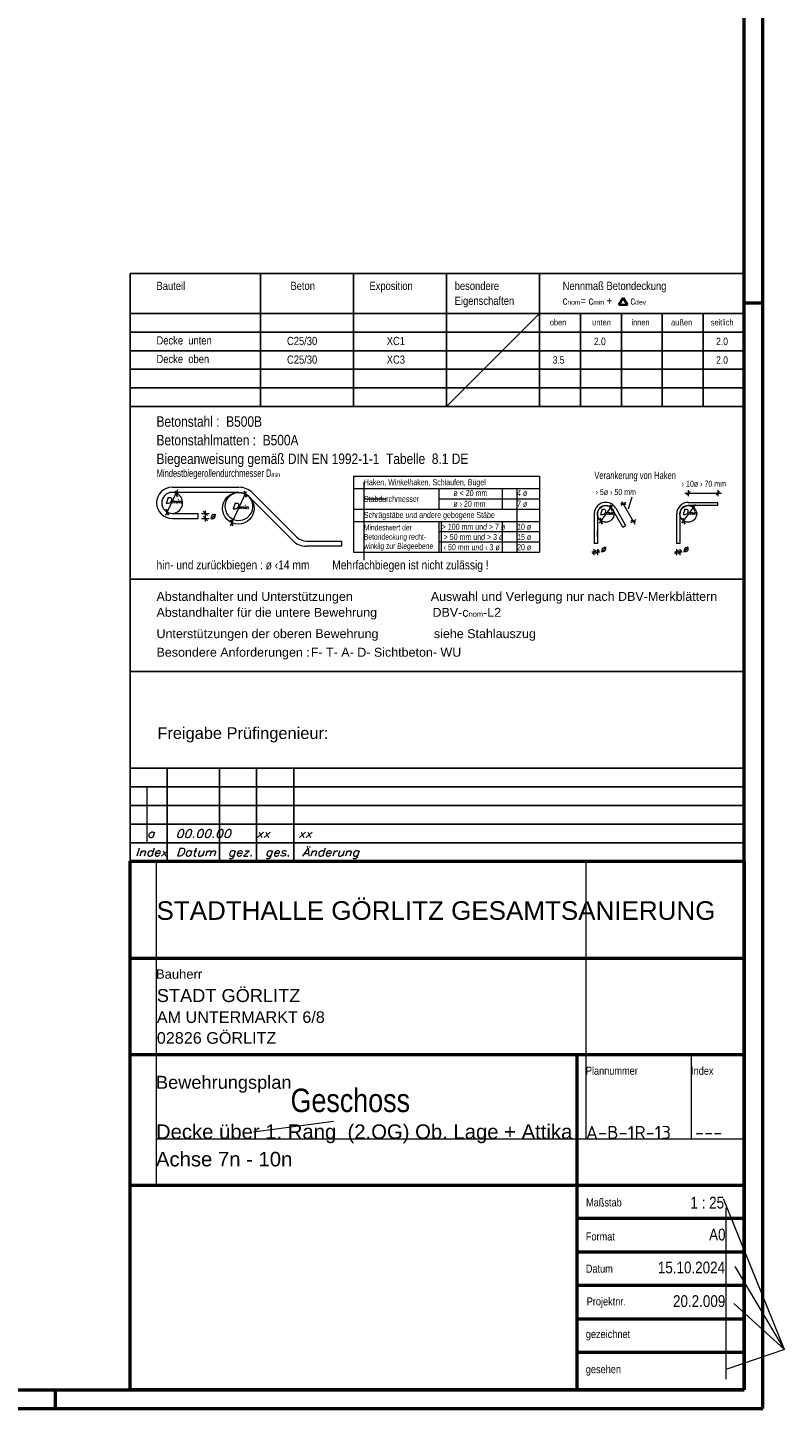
# Model space of a CAD drawing. Header units: millimetres. Extents: x -61 to 115, y -10 to 52.
# Tile 11 of 14: x 50 to 60, y 0 to 19. Entities that reach past the tile are written whole.
import ezdxf
from ezdxf.enums import TextEntityAlignment as Align

# ---------------------------------------------------------------- set-up
doc = ezdxf.new("R2010")
doc.units = ezdxf.units.MM
doc.styles.add('Arial', font='arial.ttf')
doc.styles.add('Arial Narrow', font='ARIALN.TTF')
doc.styles.add('isocp', font='isocp', dxfattribs={"width": 1.1})
doc.styles.add('Italic', font='Italic', dxfattribs={"width": 1.15})
doc.styles.add('msoutlook', font='msoutlook', dxfattribs={"width": 0.7, "oblique": 1.570796})

msp = doc.modelspace()

# ---------------------------------------------------------------- linework, layer by layer
at = {"color": 4, "linetype": 'Continuous', "lineweight": 50}
for p, q in [((59.45, 0), (59.45, 42.05)), ((59.2, 0.25), (59.2, 41.8)), ((50.95, 0.25), (50.95, 7.35)), ((50.95, 7.35), (59.2, 7.35)), ((59.2, 7.35), (59.2, 1.749996)), ((50.95, 6.05), (59.2, 6.05)), ((59.2, 5), (59.2, 4.75)), ((59.2, 4.75), (50.95, 4.75)), ((56.95, 4.75), (56.95, 0.25)), ((50.95, 3), (59.2, 3)), ((59.2, 2.55), (56.95, 2.55)), ((59.2, 2.1), (56.95, 2.1)), ((59.2, 1.749996), (59.2, 0.25)), ((59.2, 1.65), (56.95, 1.65)), ((59.2, 1.2), (56.95, 1.2)), ((59.2, 0.75), (56.95, 0.75)), ((1, 0.25), (59.2, 0.25)), ((59.2, 0.25), (50.95, 0.25)), ((0, 0), (59.45, 0))]:
    msp.add_line(p, q, dxfattribs=at)
at = {"color": 3, "linetype": 'Continuous', "lineweight": 25}
for p, q in [((50.95, 13.459069), (50.95, 15.247881)), ((50.95, 15.247881), (59.2, 15.247881)), ((52.7, 15.247881), (52.7, 13.459069)), ((53.95, 15.247881), (53.95, 13.459069)), ((55.2, 15.247881), (55.2, 13.459069)), ((56.45, 15.247881), (56.45, 13.459069)), ((59.2, 15.247881), (59.2, 13.459069)), ((50.95, 14.709069), (59.2, 14.709069)), ((57, 14.709069), (57, 13.459069)), ((57.55, 14.709069), (57.55, 13.459069)), ((58.1, 14.709069), (58.1, 13.459069)), ((58.65, 14.709069), (58.65, 13.459069)), ((59.2, 14.709069), (59.2, 13.459069)), ((50.95, 14.459069), (59.2, 14.459069)), ((50.95, 14.209069), (59.2, 14.209069)), ((50.95, 13.959069), (59.2, 13.959069)), ((50.95, 13.709069), (59.2, 13.709069)), ((50.95, 13.459069), (50.95, 8.465)), ((50.95, 13.459069), (59.2, 13.459069)), ((59.2, 8.465), (59.2, 13.459069)), ((51.586711, 12.244123), (51.557689, 12.323859)), ((52.511485, 12.243255), (52.482464, 12.32299)), ((58.424947, 12.270987), (58.472947, 12.318987)), ((58.822875, 12.270987), (58.870875, 12.318987)), ((51.43551, 12.078696), (51.464531, 11.998961)), ((57.398388, 12.140386), (57.427409, 12.06065)), ((57.543343, 12.159929), (57.608811, 12.141987)), ((58.507175, 12.140386), (58.536196, 12.06065)), ((51.991457, 11.994202), (51.931457, 12.054202)), ((51.991457, 11.924202), (51.931457, 11.984202)), ((52.301294, 11.937939), (52.330315, 11.858203)), ((57.265395, 11.960502), (57.294417, 11.880767)), ((57.676454, 11.92632), (57.741922, 11.908379)), ((58.374182, 11.960502), (58.403204, 11.880767)), ((57.209555, 11.528189), (57.161555, 11.480189)), ((57.203555, 11.480189), (57.251555, 11.528189)), ((58.318342, 11.528189), (58.270342, 11.480189)), ((58.312342, 11.480189), (58.360342, 11.528189)), ((50.95, 11.138194), (59.2, 11.138194)), ((50.95, 9.898099), (59.2, 9.898099)), ((50.95, 7.35), (50.95, 8.6)), ((59.2, 8.6), (50.95, 8.6)), ((51.45, 7.35), (51.45, 8.6)), ((52.15, 7.35), (52.15, 8.6)), ((52.65, 7.35), (52.65, 8.6)), ((53.15, 7.35), (53.15, 8.6)), ((59.2, 7.35), (59.2, 8.6)), ((50.95, 8.35), (59.2, 8.35)), ((50.95, 8.1), (59.2, 8.1)), ((50.95, 7.85), (59.2, 7.85)), ((50.95, 7.6), (59.2, 7.6))]:
    msp.add_line(p, q, dxfattribs=at)
at = {"color": 2, "linetype": 'Continuous', "lineweight": 35}
for p, q in [((57.515349, 14.825248), (57.573669, 14.920073)), ((57.573669, 14.920073), (57.63199, 14.825248)), ((57.63199, 14.825248), (57.515349, 14.825248))]:
    msp.add_line(p, q, dxfattribs=at)
at = {"color": 4, "linetype": 'Continuous', "lineweight": 50, "ltscale": 0.2}
for p, q in [((59.45, 14.85), (59.2, 14.85)), ((49.95, 0), (49.95, 0.25))]:
    msp.add_line(p, q, dxfattribs=at)
at = {"color": 9, "linetype": 'Continuous', "lineweight": 0}
for p, q in [((55.2, 13.459069), (56.45, 14.709069)), ((54.089623, 12.444265), (54.089623, 12.356689)), ((54.089623, 12.356689), (54.089623, 12.081689)), ((56.148223, 11.504189), (56.148223, 12.356689)), ((54.089623, 12.219189), (54.390064, 12.219189)), ((54.089623, 12.081689), (54.089623, 11.397265)), ((55.135426, 11.504189), (55.135426, 11.916689)), ((51.175366, 8.35), (51.175366, 7.6)), ((51.304747, 3), (51.304747, 7.35)), ((57.072953, 7.35), (57.072953, 3.619985)), ((58.4868, 4.75), (58.4868, 3.619985)), ((53.684672, 3.856308), (52.610109, 3.711655)), ((51.297521, 3.619985), (59.2, 3.619985)), ((59.740547, 0.791789), (58.922896, 2.814547)), ((58.951833, 2.695755), (58.951833, 0.393371)), ((59.740547, 0.791789), (59.07725, 1.905571)), ((59.740547, 0.791789), (59.0601, 1.408207)), ((59.740547, 0.791789), (58.968419, 0.525538))]:
    msp.add_line(p, q, dxfattribs=at)
at = {"color": 5, "linetype": 'Continuous', "lineweight": 18}
for p, q in [((53.95, 12.521689), (53.95, 11.504189)), ((53.95, 12.521689), (56.45, 12.521689)), ((56.45, 12.521689), (56.45, 11.504189)), ((51.430997, 11.999856), (51.592334, 12.345845)), ((51.515372, 12.374202), (52.412247, 12.374202)), ((52.412247, 12.304202), (51.515372, 12.304202)), ((52.297996, 11.856412), (52.513982, 12.319595)), ((53.136749, 11.657365), (52.54483, 12.249284)), ((53.186247, 11.706862), (52.594327, 12.298782)), ((53.95, 12.356689), (56.45, 12.356689)), ((55.09735, 12.356689), (55.09735, 12.081689)), ((55.95, 12.356689), (55.95, 12.081689)), ((57.648275, 12.085377), (57.693941, 12.246551)), ((58.404157, 12.294987), (58.894333, 12.294987)), ((58.448947, 12.334987), (58.448947, 12.254987)), ((58.846875, 12.334987), (58.846875, 12.254987)), ((51.961457, 11.914202), (51.961457, 12.064202)), ((53.95, 12.081689), (56.45, 12.081689)), ((55.09735, 12.219189), (56.45, 12.219189)), ((57.255391, 11.890211), (57.441962, 12.142565)), ((57.571017, 11.838619), (57.437906, 12.072227)), ((57.474397, 12.09302), (57.607509, 11.859412)), ((57.610831, 12.170761), (57.541323, 12.131155)), ((57.557498, 12.183564), (57.729908, 11.880987)), ((58.364178, 11.890211), (58.550749, 12.142565)), ((58.448947, 12.171031), (58.846875, 12.171031)), ((58.846875, 12.129031), (58.448947, 12.129031)), ((58.846875, 12.129031), (58.846875, 12.171031)), ((51.515372, 12.024202), (51.865372, 12.024202)), ((51.515372, 11.954202), (51.865372, 11.954202)), ((51.865372, 11.954202), (51.865372, 12.024202)), ((51.911457, 12.024202), (52.011457, 12.024202)), ((51.911457, 11.954202), (52.011457, 11.954202)), ((53.95, 11.916689), (56.45, 11.916689)), ((55.09735, 11.916689), (55.09735, 11.504189)), ((55.95, 11.916689), (55.95, 11.504189)), ((57.18566, 12.016531), (57.18566, 11.618603)), ((57.22766, 12.016531), (57.22766, 11.618603)), ((57.743942, 11.937153), (57.674434, 11.897547)), ((58.294447, 11.618603), (58.294447, 12.016531)), ((58.336447, 12.016531), (58.336447, 11.618603)), ((55.09735, 11.779189), (56.45, 11.779189)), ((57.22766, 11.712582), (57.22766, 11.792582)), ((57.571017, 11.838619), (57.607509, 11.859412)), ((53.318829, 11.651945), (53.790505, 11.651945)), ((53.790505, 11.581945), (53.318829, 11.581945)), ((53.790505, 11.651945), (53.790505, 11.581945)), ((53.95, 11.504189), (56.45, 11.504189)), ((55.09735, 11.641689), (56.45, 11.641689)), ((57.259555, 11.504189), (57.153555, 11.504189)), ((57.185555, 11.464189), (57.185555, 11.544189)), ((57.22766, 11.618603), (57.18566, 11.618603)), ((57.227555, 11.544189), (57.227555, 11.464189)), ((58.368342, 11.504189), (58.262342, 11.504189)), ((58.294342, 11.464189), (58.294342, 11.544189)), ((58.336447, 11.618603), (58.294447, 11.618603)), ((58.336342, 11.544189), (58.336342, 11.464189))]:
    msp.add_line(p, q, dxfattribs=at)
for centre, radius in [((52.402998, 12.090662), 0.2125), ((57.34016, 12.016531), 0.112069), ((58.448947, 12.016531), 0.112068)]:
    msp.add_circle(centre, radius, dxfattribs=at)
for centre, radius, start, end in [((51.515372, 12.164827), 0.210625, 90, 270), ((51.515372, 12.164827), 0.140625, 90, 180), ((51.515372, 12.164827), 0.140625, 270, 119.6747369), ((52.412247, 12.116702), 0.2575, 45, 90), ((52.412247, 12.116702), 0.1875, 44.9997839, 90), ((51.515372, 12.164827), 0.140625, 180, 270), ((57.34016, 12.016531), 0.1545, 90, 180), ((57.34016, 12.016531), 0.1125, 90, 180), ((57.34016, 12.016531), 0.1545, 29.6747344, 90), ((57.34016, 12.016531), 0.1125, 29.674636, 90), ((58.448947, 12.016531), 0.1545, 90, 180), ((58.448947, 12.016531), 0.1125, 90, 180), ((53.318829, 11.839445), 0.1875, 225.0002161, 270), ((53.318829, 11.839445), 0.2575, 225, 270)]:
    msp.add_arc(centre, radius, start, end, dxfattribs=at)
at = {"color": 9, "linetype": 'Continuous', "lineweight": 0}
msp.add_arc((52.412247, 12.116702), 0.1875, 90, 44.9997839, dxfattribs=at)

# ---------------------------------------------------------------- texts
at = {"color": 2, "lineweight": 35}
for s, height, style, p in [('Bauteil', 0.11, 'Arial Narrow', (51.304747, 15.025248)), ('Beton', 0.11, 'Arial Narrow', (53.104136, 15.025248)), ('Exposition', 0.11, 'Arial Narrow', (54.165807, 15.025248)), ('besondere', 0.11, 'Arial Narrow', (55.311283, 15.025248)), ('Nennmaß Betondeckung', 0.11, 'Arial Narrow', (56.761905, 15.025248)), ('Eigenschaften', 0.11, 'Arial Narrow', (55.311283, 14.825248)), ('Decke  unten', 0.11, 'Arial Narrow', (51.304747, 14.292747)), ('C25/30', 0.11, 'Arial Narrow', (53.058002, 14.284592)), ('XC1', 0.11, 'Arial Narrow', (54.398032, 14.284592)), ('2.0', 0.1, 'Arial Narrow', (57.181842, 14.284592)), ('2.0', 0.1, 'Arial Narrow', (58.82313, 14.284592)), ('Decke  oben', 0.11, 'Arial Narrow', (51.304747, 14.042747)), ('C25/30', 0.11, 'Arial Narrow', (53.058002, 14.034592)), ('XC3', 0.11, 'Arial Narrow', (54.398032, 14.034592)), ('3.5', 0.1, 'Arial Narrow', (56.627481, 14.034592)), ('2.0', 0.1, 'Arial Narrow', (58.82313, 14.034592)), ('Betonstahl :  B500B', 0.14, 'Arial Narrow', (51.304747, 13.187552)), ('Betonstahlmatten :  B500A', 0.14, 'Arial Narrow', (51.304747, 12.937552)), ('Biegeanweisung gemäß DIN EN 1992-1-1  Tabelle  8.1 DE', 0.14, 'Arial Narrow', (51.304747, 12.687552)), ('hin- und zurückbiegen : ø ‹14 mm        Mehrfachbiegen ist nicht zulässig !', 0.12, 'Arial Narrow', (51.304747, 11.271462)), ('Abstandhalter und Unterstützungen', 0.12, 'Arial', (51.304747, 10.848101)), ('Auswahl und Verlegung nur nach DBV-Merkblättern', 0.12, 'Arial', (54.989976, 10.848099)), ('Unterstützungen der oberen Bewehrung                siehe Stahlauszug', 0.12, 'Arial', (51.304747, 10.348099)), ('Besondere Anforderungen :', 0.12, 'Arial', (51.304747, 10.098099)), ('STADTHALLE GÖRLITZ GESAMTSANIERUNG', 0.25, 'Arial', (51.304747, 6.562896)), ('STADT GÖRLITZ', 0.175, 'Arial', (51.309103, 5.458769)), ('AM UNTERMARKT 6/8', 0.1555, 'Arial', (51.309103, 5.178869)), ('02826 GÖRLITZ', 0.1555, 'Arial', (51.309103, 4.898969)), ('Bewehrungsplan', 0.175, 'Arial', (51.297521, 4.293234))]:
    msp.add_text(s, height=height, dxfattribs=dict(at, style=style)).set_placement(p)
at = {"color": 3, "lineweight": 25}
for s, height, style, p in [('oben', 0.08, 'Arial Narrow', (56.588932, 14.549243)), ('unten', 0.08, 'Arial Narrow', (57.158225, 14.549243)), ('innen', 0.08, 'Arial Narrow', (57.685123, 14.549243)), ('außen', 0.08, 'Arial Narrow', (58.218078, 14.549243)), ('seitlich', 0.08, 'Arial Narrow', (58.751033, 14.549243)), ('Bauherr', 0.125, 'Arial', (51.297521, 5.772352)), ('Plannummer', 0.1075, 'Arial Narrow', (57.072954, 4.481968)), ('Index', 0.1075, 'Arial Narrow', (58.4868, 4.481968)), ('Maßstab', 0.1075, 'Arial Narrow', (57.076189, 2.713135)), ('Format', 0.1075, 'Arial Narrow', (57.072954, 2.255711)), ('Datum', 0.1075, 'Arial Narrow', (57.072954, 1.823087)), ('Projektnr.', 0.1075, 'Arial Narrow', (57.085187, 1.382927)), ('gezeichnet', 0.1075, 'Arial Narrow', (57.072954, 0.945074)), ('gesehen', 0.1075, 'Arial Narrow', (57.072954, 0.472371))]:
    msp.add_text(s, height=height, dxfattribs=dict(at, style=style)).set_placement(p)
at = {"color": 3, "lineweight": 25, "style": 'msoutlook', "oblique": 1.5707963, "width": 0.7}
for s, height, p in [('Haken, Winkelhaken, Schlaufen, Bügel', 0.081, (54.089623, 12.401688)), ('Verankerung von Haken', 0.1, (57.18566, 12.484105)), ('Stabdurchmesser', 0.081, (54.089623, 12.177517)), ('ø < 20 mm', 0.081, (55.292442, 12.257338)), ('4 ø', 0.081, (56.148223, 12.257338)), ('ø › 20 mm', 0.081, (55.292442, 12.111562)), ('7 ø', 0.081, (56.148224, 12.111562)), ('Schrägstäbe und andere gebogene Stäbe', 0.081, (54.089623, 11.961919)), ('Mindestwert der', 0.0775, (54.089623, 11.794651)), ('> 100 mm und > 7 ø', 0.081, (55.135426, 11.803905)), ('10 ø', 0.081, (56.148224, 11.803905)), ('Betondeckung recht-', 0.0775, (54.089623, 11.670651)), (' > 50 mm und > 3 ø', 0.081, (55.135426, 11.666405)), ('15 ø', 0.081, (56.148223, 11.666405)), ('winklig zur Biegeebene', 0.0775, (54.089623, 11.546651)), (' ‹ 50 mm und ‹ 3 ø', 0.081, (55.135426, 11.528905)), ('20 ø', 0.081, (56.148223, 11.528905))]:
    msp.add_text(s, height=height, dxfattribs=at).set_placement(p)
for s, p in [('› 10ø › 70 mm', (58.360124, 12.421255)), ('› 5ø › 50 mm', (57.203208, 12.310871))]:
    msp.add_text(s, height=0.081, dxfattribs=at).set_placement(p, align=Align.MIDDLE_LEFT)
at = {"color": 3, "lineweight": 25, "style": 'Italic', "width": 1.15}
for p in [(52.020918, 11.993556), (57.266807, 11.551131), (58.375594, 11.551131)]:
    msp.add_text('ø', height=0.081, dxfattribs=at).set_placement(p, align=Align.MIDDLE_LEFT)
at = {"color": 9, "lineweight": 0}
for s, height, style, p in [('F- T- A- D- Sichtbeton- WU', 0.12, 'Arial', (53.378232, 10.098095)), ('Freigabe Prüfingenieur:', 0.1575, 'Arial', (51.316624, 8.993623)), ('Geschoss', 0.315, 'Arial Narrow', (53.106061, 3.980296))]:
    msp.add_text(s, height=height, dxfattribs=dict(at, style=style)).set_placement(p)
at = {"color": 9, "lineweight": 0, "style": 'Italic', "width": 1.15}
msp.add_text('a   00.00.00   xx    xx', height=0.1075, dxfattribs=at).set_placement((51.175366, 7.667317))
at = {"color": 3, "lineweight": 25, "width": 1.15}
for s, height, style, p in [('Index', 0.1075, 'Italic', (51.018945, 7.419913)), ('Datum', 0.1075, 'Italic', (51.566406, 7.419913)), ('gez.', 0.1075, 'Italic', (52.262225, 7.419913)), ('ges.', 0.1075, 'Italic', (52.762225, 7.419913)), ('Änderung', 0.1075, 'Italic', (53.262225, 7.419913)), ('A-B-1R-13', 0.175, 'isocp', (57.072953, 3.619985)), ('---', 0.175, 'isocp', (58.538348, 3.619985))]:
    msp.add_text(s, height=height, dxfattribs=dict(at, style=style)).set_placement(p)
at = {"color": 4, "lineweight": 50, "style": 'Arial'}
for s, p in [('Decke über 1. Rang  (2.OG) Ob. Lage + Attika', (51.297521, 3.619985)), ('Achse 7n - 10n', (51.297521, 3.250985))]:
    msp.add_text(s, height=0.195, dxfattribs=at).set_placement(p)
at = {"color": 2, "lineweight": 35, "style": 'Arial Narrow'}
for s, p in [('1 : 25', (58.930051, 2.684935)), ('A0', (58.949648, 2.256007)), ('15.10.2024', (58.943227, 1.81409)), ('20.2.009', (58.946647, 1.362305))]:
    msp.add_text(s, height=0.1575, dxfattribs=at).set_placement(p, align=Align.RIGHT)
at = {"color": 2, "lineweight": 35, "attachment_point": 7, "line_spacing_factor": 0.9}
for s, insert, char_height, style in [('c{\\A1;\\H.6x;\\S^ nom;}= c{\\A1;\\H.6x;\\S^ min;} +       c{\\A1;\\H.6x;\\S^ dev;}', (56.761905, 14.825248), 0.11, 'Arial Narrow'), ('Abstandhalter für die untere Bewehrung                DBV-c{\\A1;\\H.6x;\\S^ nom;}-L2', (51.304747, 10.598099), 0.12, 'Arial')]:
    msp.add_mtext(s, dxfattribs=dict(at, insert=insert, char_height=char_height, style=style))
at = {"color": 3, "lineweight": 25, "line_spacing_factor": 0.9}
for s, insert, char_height, attachment_point, style in [('Mindestbiegerollendurchmesser D{\\A1;\\H.6x;\\S^ min;}', (51.304747, 12.484105), 0.1, 7, 'msoutlook'), ('D{\\A1;\\H.6x;\\S^ min;}', (51.529098, 12.236759), 0.081, 2, 'Italic'), ('D{\\A1;\\H.6x;\\S^ min;}', (52.430235, 12.161066), 0.081, 2, 'Italic'), ('D{\\A1;\\H.6x;\\S^ min;}', (57.357648, 12.07899), 0.075, 2, 'Italic'), ('D{\\A1;\\H.6x;\\S^ min;}', (58.466186, 12.07899), 0.075, 2, 'Italic')]:
    msp.add_mtext(s, dxfattribs=dict(at, insert=insert, char_height=char_height, attachment_point=attachment_point, style=style))

doc.saveas('drawing.dxf')
